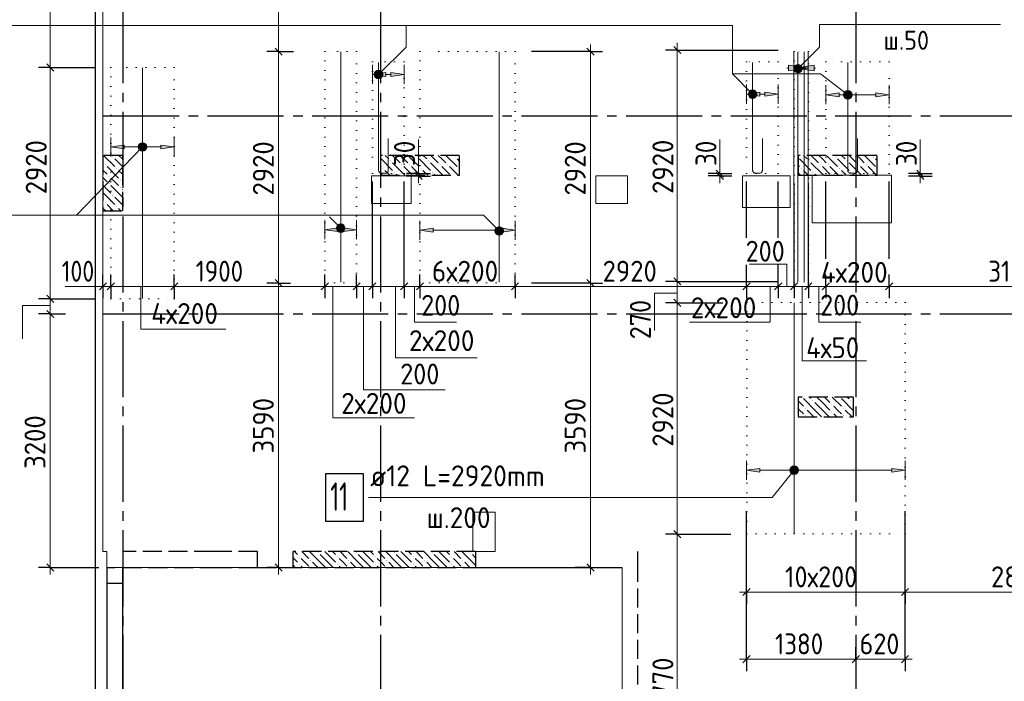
# Model space of a CAD drawing. Header units: millimetres. Extents: x 0 to 50400, y -244 to 35640.
# Tile 4 of 14: x 7965 to 20387, y 12226 to 20575. Entities that reach past the tile are written whole.
import ezdxf

# ---------------------------------------------------------------- set-up
doc = ezdxf.new("R2010")
doc.units = ezdxf.units.MM
for name, pattern in [('______2', [324, 240, -84]), ('______5', [1320, 960, -120, 120, -120]), ('______9', [120, 0, -120])]:
    doc.linetypes.add(name, pattern=pattern)
for name, color, linetype, lineweight in [('Standard', 7, 'Continuous', 25), ('ЖБ Перекрытие верхний уровень', 7, 'Continuous', 35), ('ЖБ Пилон', 7, 'Continuous', 35), ('ЖБ Стена верхний уровень', 7, 'Continuous', 35), ('Общий01', 7, 'Continuous', 13), ('Общий02', 7, 'Continuous', 18), ('Позиционная метка номер позиции', 7, 'Continuous', 13), ('Размерная линия_ общее', 7, 'Continuous', 13), ('Тени', 7, 'Continuous', 13)]:
    doc.layers.add(name, color=color, linetype=linetype, lineweight=lineweight)
doc.layers.add('Оси', color=7, linetype='______5', true_color=0x656565)
doc.styles.add('ISOCPEUR', font='txt')

msp = doc.modelspace()

# ---------------------------------------------------------------- hatches: boundary and pattern name
at = {"linetype": 'Continuous', "lineweight": 13, "transparency": 33554687}
for points in [[(12583, 19860), (12415, 19884), (12583, 19908)], [(17303, 19611), (17135, 19635), (17303, 19659)], [(18303, 19603), (18135, 19627), (18303, 19651)], [(9283, 18945), (9115, 18969), (9283, 18993)], [(11983, 17901), (11815, 17925), (11983, 17949)], [(13183, 17894), (13015, 17918), (13183, 17942)], [(17303, 14865), (17135, 14889), (17303, 14913)]]:
    msp.add_hatch(color=7, dxfattribs=at).paths.add_polyline_path(points, flags=16)
for points in [[(12647, 19860), (12815, 19884), (12647, 19908)], [(17367, 19611), (17535, 19635), (17367, 19659)], [(18767, 19603), (18935, 19627), (18767, 19651)], [(9747, 18945), (9915, 18969), (9747, 18993)], [(12047, 17901), (12215, 17925), (12047, 17949)], [(14047, 17894), (14215, 17918), (14047, 17942)], [(18967, 14865), (19135, 14889), (18967, 14913)]]:
    msp.add_hatch(color=7, dxfattribs=at).paths.add_polyline_path(points)
at = {"layer": 'ЖБ Пилон', "linetype": 'Continuous', "lineweight": -3, "transparency": 33554687}
for points in [[(9135, 18841), (9140, 18846), (9144, 18841), (9140, 18836)], [(12639, 18793), (12644, 18798), (12648, 18793), (12644, 18788)], [(12975, 18841), (12980, 18846), (12984, 18841), (12980, 18836)], [(13119, 18793), (13124, 18798), (13128, 18793), (13124, 18788)], [(13455, 18841), (13460, 18846), (13464, 18841), (13460, 18836)], [(17919, 18793), (17924, 18798), (17928, 18793), (17924, 18788)], [(18255, 18841), (18260, 18846), (18264, 18841), (18260, 18836)], [(18399, 18793), (18404, 18798), (18408, 18793), (18404, 18788)], [(18735, 18841), (18740, 18846), (18744, 18841), (18740, 18836)], [(9039, 18745), (9044, 18750), (9048, 18745), (9044, 18741)], [(9183, 18697), (9188, 18702), (9192, 18697), (9188, 18692)], [(12543, 18697), (12548, 18702), (12552, 18697), (12548, 18692)], [(12687, 18649), (12692, 18654), (12696, 18649), (12692, 18645)], [(12783, 18745), (12788, 18750), (12792, 18745), (12788, 18741)], [(12879, 18745), (12884, 18750), (12888, 18745), (12884, 18741)], [(13023, 18697), (13028, 18702), (13032, 18697), (13028, 18692)], [(13167, 18649), (13172, 18654), (13176, 18649), (13172, 18645)], [(13263, 18745), (13268, 18750), (13272, 18745), (13268, 18741)], [(13359, 18745), (13364, 18750), (13368, 18745), (13364, 18741)], [(13503, 18697), (13508, 18702), (13512, 18697), (13508, 18692)], [(17823, 18697), (17828, 18702), (17832, 18697), (17828, 18692)], [(17967, 18649), (17972, 18654), (17976, 18649), (17972, 18645)], [(18063, 18745), (18068, 18750), (18072, 18745), (18068, 18741)], [(18159, 18745), (18164, 18750), (18168, 18745), (18164, 18741)], [(18303, 18697), (18308, 18702), (18312, 18697), (18308, 18692)], [(18447, 18649), (18452, 18654), (18456, 18649), (18452, 18645)], [(18543, 18745), (18548, 18750), (18552, 18745), (18548, 18741)], [(18639, 18745), (18644, 18750), (18648, 18745), (18644, 18741)], [(18783, 18697), (18785, 18700), (18785, 18695)], [(9087, 18601), (9092, 18606), (9096, 18601), (9092, 18596)], [(9087, 18505), (9092, 18510), (9096, 18505), (9092, 18501)], [(9231, 18553), (9236, 18558), (9240, 18553), (9236, 18548)], [(9231, 18457), (9236, 18462), (9240, 18457), (9236, 18452)], [(9039, 18265), (9044, 18270), (9048, 18265), (9044, 18261)], [(9135, 18361), (9140, 18366), (9144, 18361), (9140, 18356)], [(9183, 18217), (9188, 18222), (9192, 18217), (9188, 18212)], [(17871, 15673), (17876, 15678), (17880, 15673), (17876, 15668)], [(17967, 15769), (17972, 15774), (17976, 15769), (17972, 15765)], [(18207, 15721), (18212, 15726), (18216, 15721), (18212, 15716)], [(18351, 15673), (18356, 15678), (18360, 15673), (18356, 15668)], [(18447, 15769), (18452, 15774), (18456, 15769), (18452, 15765)], [(17871, 15577), (17876, 15582), (17880, 15577), (17876, 15572)], [(18207, 15625), (18212, 15630), (18216, 15625), (18212, 15621)], [(18351, 15577), (18356, 15582), (18360, 15577), (18356, 15572)]]:
    msp.add_hatch(color=7, dxfattribs=at).paths.add_polyline_path(points, flags=16)
at = {"layer": 'ЖБ Стена верхний уровень', "linetype": 'Continuous', "lineweight": -3, "transparency": 33554687}
for points in [[(11487, 13801), (11492, 13806), (11496, 13801), (11492, 13796)], [(11727, 13849), (11732, 13854), (11736, 13849), (11732, 13845)], [(11967, 13801), (11972, 13806), (11976, 13801), (11972, 13796)], [(12207, 13849), (12212, 13854), (12216, 13849), (12212, 13845)], [(12447, 13801), (12452, 13806), (12456, 13801), (12452, 13796)], [(12687, 13849), (12692, 13854), (12696, 13849), (12692, 13845)], [(12927, 13801), (12932, 13806), (12936, 13801), (12932, 13796)], [(13167, 13849), (13172, 13854), (13176, 13849), (13172, 13845)], [(13407, 13801), (13412, 13806), (13416, 13801), (13412, 13796)], [(13647, 13849), (13652, 13854), (13656, 13849), (13652, 13845)], [(11487, 13705), (11492, 13710), (11496, 13705), (11492, 13700)], [(11631, 13753), (11636, 13758), (11640, 13753), (11636, 13748)], [(11967, 13705), (11972, 13710), (11976, 13705), (11972, 13700)], [(12111, 13753), (12116, 13758), (12120, 13753), (12116, 13748)], [(12447, 13705), (12452, 13710), (12456, 13705), (12452, 13700)], [(12591, 13753), (12596, 13758), (12600, 13753), (12596, 13748)], [(12927, 13705), (12932, 13710), (12936, 13705), (12932, 13700)], [(13071, 13753), (13076, 13758), (13080, 13753), (13076, 13748)], [(13407, 13705), (13412, 13710), (13416, 13705), (13412, 13700)], [(13551, 13753), (13556, 13758), (13560, 13753), (13556, 13748)]]:
    msp.add_hatch(color=7, dxfattribs=at).paths.add_polyline_path(points, flags=16)
at = {"layer": 'Общий02', "linetype": 'Continuous', "lineweight": 13, "transparency": 33554687}
msp.add_hatch(color=7, dxfattribs=at).paths.add_polyline_path([(17663, 19929), (17915, 19965), (17663, 20001)])
msp.add_hatch(color=7, dxfattribs=at).paths.add_polyline_path([(17987, 19929), (17735, 19965), (17987, 20001)], flags=16)
at = {"layer": 'Позиционная метка номер позиции', "linetype": 'Continuous', "lineweight": 13, "transparency": 33554687}
for points in [[(17747, 19996), (17837, 19944), (17771, 20009)], [(17771, 20009), (17837, 19944), (17837, 19971)], [(17771, 20009), (17837, 19971), (17799, 20009)], [(17799, 20009), (17837, 19971), (17823, 19996)], [(12440, 19897), (12530, 19845), (12454, 19921)], [(12440, 19869), (12506, 19831), (12440, 19897)], [(12440, 19897), (12506, 19831), (12530, 19845)], [(12454, 19921), (12544, 19869), (12478, 19935)], [(12454, 19921), (12530, 19845), (12544, 19869)], [(12478, 19935), (12544, 19869), (12544, 19897)], [(12478, 19935), (12544, 19897), (12506, 19935)], [(12506, 19935), (12544, 19897), (12530, 19921)], [(17733, 19971), (17823, 19919), (17747, 19996)], [(17733, 19944), (17799, 19905), (17733, 19971)], [(17733, 19971), (17799, 19905), (17823, 19919)], [(17771, 19905), (17733, 19944), (17747, 19919)], [(17733, 19944), (17771, 19905), (17799, 19905)], [(17747, 19996), (17823, 19919), (17837, 19944)], [(12478, 19831), (12440, 19869), (12454, 19845)], [(12440, 19869), (12478, 19831), (12506, 19831)], [(17174, 19597), (17226, 19687), (17160, 19621)], [(17160, 19621), (17226, 19687), (17198, 19687)], [(17160, 19621), (17198, 19687), (17160, 19649)], [(17160, 19649), (17198, 19687), (17174, 19673)], [(17174, 19597), (17250, 19673), (17226, 19687)], [(17198, 19583), (17250, 19673), (17174, 19597)], [(17198, 19583), (17264, 19649), (17250, 19673)], [(17226, 19583), (17264, 19649), (17198, 19583)], [(17226, 19583), (17264, 19621), (17264, 19649)], [(18362, 19606), (18392, 19677), (18359, 19634)], [(18359, 19634), (18392, 19677), (18369, 19660)], [(18379, 19584), (18419, 19680), (18362, 19606)], [(18362, 19606), (18419, 19680), (18392, 19677)], [(18379, 19584), (18445, 19670), (18419, 19680)], [(18405, 19574), (18445, 19670), (18379, 19584)], [(18405, 19574), (18462, 19648), (18445, 19670)], [(18433, 19577), (18462, 19648), (18405, 19574)], [(18433, 19577), (18465, 19620), (18462, 19648)], [(17264, 19621), (17226, 19583), (17250, 19597)], [(18465, 19620), (18433, 19577), (18455, 19594)], [(9567, 18956), (9500, 19020), (9476, 19006)], [(9567, 18983), (9528, 19021), (9500, 19020)], [(9567, 18983), (9500, 19020), (9567, 18956)], [(9528, 19021), (9567, 18983), (9553, 19007)], [(9554, 18931), (9476, 19006), (9463, 18982)], [(9554, 18931), (9463, 18982), (9530, 18917)], [(9530, 18917), (9463, 18982), (9463, 18954)], [(9530, 18917), (9463, 18954), (9502, 18917)], [(9502, 18917), (9463, 18954), (9478, 18930)], [(9567, 18956), (9476, 19006), (9554, 18931)], [(11977, 17907), (12029, 17997), (11963, 17932)], [(11963, 17932), (12029, 17997), (12001, 17997)], [(11963, 17932), (12001, 17997), (11963, 17959)], [(11963, 17959), (12001, 17997), (11977, 17983)], [(11977, 17907), (12053, 17983), (12029, 17997)], [(12001, 17893), (12053, 17983), (11977, 17907)], [(12001, 17893), (12067, 17959), (12053, 17983)], [(12029, 17893), (12067, 17959), (12001, 17893)], [(12029, 17893), (12067, 17932), (12067, 17959)], [(12067, 17932), (12029, 17893), (12053, 17907)], [(13977, 17871), (14029, 17961), (13963, 17895)], [(13963, 17895), (14029, 17961), (14001, 17961)], [(13963, 17895), (14001, 17961), (13963, 17923)], [(13963, 17923), (14001, 17961), (13977, 17947)], [(13977, 17871), (14053, 17947), (14029, 17961)], [(14001, 17857), (14053, 17947), (13977, 17871)], [(14001, 17857), (14067, 17923), (14053, 17947)], [(14029, 17857), (14067, 17923), (14001, 17857)], [(14029, 17857), (14067, 17895), (14067, 17923)], [(14067, 17895), (14029, 17857), (14053, 17871)], [(17777, 14856), (17693, 14923), (17682, 14897)], [(17788, 14881), (17716, 14940), (17693, 14923)], [(17788, 14881), (17693, 14923), (17777, 14856)], [(17785, 14909), (17743, 14942), (17716, 14940)], [(17785, 14909), (17716, 14940), (17788, 14881)], [(17743, 14942), (17785, 14909), (17769, 14931)], [(17777, 14856), (17682, 14897), (17754, 14839)], [(17754, 14839), (17682, 14897), (17685, 14870)], [(17754, 14839), (17685, 14870), (17727, 14836)], [(17727, 14836), (17685, 14870), (17701, 14847)]]:
    msp.add_hatch(color=7, dxfattribs=at).paths.add_polyline_path(points)

# ---------------------------------------------------------------- linework, layer by layer
at = {"color": 7, "linetype": 'Continuous', "lineweight": 18, "transparency": 33554687}
for p, q in [((12015, 20169), (12015, 17261)), ((14015, 20169), (14015, 17261)), ((17732, 20168), (17732, 17262)), ((17782, 20168), (17782, 17262)), ((17862, 20168), (17862, 17262)), ((17912, 20168), (17912, 17262)), ((9515, 19966), (9515, 17058)), ((17735, 17001), (17735, 14093))]:
    msp.add_line(p, q, dxfattribs=at)
at = {"color": 251, "linetype": 'Continuous', "lineweight": 13, "true_color": 0x494949, "transparency": 33554687}
for p, q in [((12415, 19884), (12415, 20004)), ((12815, 19884), (12815, 20004)), ((12415, 19884), (12583, 19908)), ((12583, 19860), (12415, 19884)), ((12415, 19884), (12415, 19764)), ((12415, 19884), (12415, 19884)), ((12583, 19908), (12583, 19860)), ((12583, 19884), (12647, 19884)), ((12815, 19884), (12647, 19908)), ((12647, 19908), (12647, 19860)), ((12647, 19860), (12815, 19884)), ((12815, 19884), (12815, 19764)), ((12815, 19884), (12815, 19884)), ((17135, 19635), (17135, 19755)), ((17535, 19635), (17535, 19755)), ((17135, 19635), (17303, 19659)), ((17303, 19611), (17135, 19635)), ((17135, 19635), (17135, 19515)), ((17135, 19635), (17135, 19635)), ((17303, 19659), (17303, 19611)), ((17303, 19635), (17367, 19635)), ((17535, 19635), (17367, 19659)), ((17367, 19659), (17367, 19611)), ((17367, 19611), (17535, 19635)), ((17535, 19635), (17535, 19515)), ((17535, 19635), (17535, 19635)), ((18135, 19627), (18135, 19747)), ((18135, 19627), (18303, 19651)), ((18303, 19651), (18303, 19603)), ((18935, 19627), (18767, 19651)), ((18767, 19651), (18767, 19603)), ((18935, 19627), (18935, 19747)), ((18303, 19603), (18135, 19627)), ((18135, 19627), (18135, 19507)), ((18135, 19627), (18135, 19627)), ((18303, 19627), (18767, 19627)), ((18767, 19603), (18935, 19627)), ((18935, 19627), (18935, 19507)), ((18935, 19627), (18935, 19627)), ((9115, 18969), (9115, 19089)), ((9915, 18969), (9915, 19089)), ((9115, 18969), (9283, 18993)), ((9283, 18945), (9115, 18969)), ((9115, 18969), (9115, 18849)), ((9115, 18969), (9115, 18969)), ((9283, 18993), (9283, 18945)), ((9283, 18969), (9747, 18969)), ((9915, 18969), (9747, 18993)), ((9747, 18993), (9747, 18945)), ((9747, 18945), (9915, 18969)), ((9915, 18969), (9915, 18849)), ((9915, 18969), (9915, 18969)), ((11815, 17925), (11815, 18045)), ((12215, 17925), (12215, 18045)), ((13015, 17918), (13015, 18038)), ((14215, 17918), (14215, 18038)), ((11815, 17925), (11983, 17949)), ((11983, 17901), (11815, 17925)), ((11815, 17925), (11815, 17805)), ((11815, 17925), (11815, 17925)), ((11983, 17949), (11983, 17901)), ((11983, 17925), (12047, 17925)), ((12215, 17925), (12047, 17949)), ((12047, 17949), (12047, 17901)), ((12047, 17901), (12215, 17925)), ((12215, 17925), (12215, 17805)), ((12215, 17925), (12215, 17925)), ((13015, 17918), (13183, 17942)), ((13183, 17894), (13015, 17918)), ((13015, 17918), (13015, 17798)), ((13015, 17918), (13015, 17918)), ((13183, 17942), (13183, 17894)), ((13183, 17918), (14047, 17918)), ((14215, 17918), (14047, 17942)), ((14047, 17942), (14047, 17894)), ((14047, 17894), (14215, 17918)), ((14215, 17918), (14215, 17798)), ((14215, 17918), (14215, 17918)), ((17135, 14889), (17135, 15009)), ((17135, 14889), (17303, 14913)), ((17303, 14913), (17303, 14865)), ((19135, 14889), (18967, 14913)), ((18967, 14913), (18967, 14865)), ((19135, 14889), (19135, 15009)), ((17303, 14865), (17135, 14889)), ((17135, 14889), (17135, 14769)), ((17135, 14889), (17135, 14889)), ((17303, 14889), (18967, 14889)), ((18967, 14865), (19135, 14889)), ((19135, 14889), (19135, 14769)), ((19135, 14889), (19135, 14889))]:
    msp.add_line(p, q, dxfattribs=at)
at = {"color": 7, "linetype": 'Continuous', "lineweight": 18, "transparency": 33554687}
for points in [[(12615, 19076), (12615, 18672), (12614, 18666), (12612, 18659), (12609, 18653), (12605, 18648), (12600, 18644), (12594, 18641), (12587, 18639), (12581, 18638), (12527, 18638), (12520, 18639), (12514, 18641), (12508, 18644), (12503, 18648), (12499, 18653), (12495, 18659), (12493, 18666), (12492, 18672), (12492, 20036)], [(17335, 19076), (17335, 18672), (17334, 18666), (17332, 18659), (17329, 18653), (17325, 18648), (17320, 18644), (17314, 18641), (17307, 18639), (17301, 18638), (17247, 18638), (17240, 18639), (17234, 18641), (17228, 18644), (17223, 18648), (17219, 18653), (17215, 18659), (17213, 18666), (17212, 18672), (17212, 20036)], [(18535, 19076), (18535, 18672), (18534, 18666), (18532, 18659), (18529, 18653), (18525, 18648), (18520, 18644), (18514, 18641), (18507, 18639), (18501, 18638), (18447, 18638), (18440, 18639), (18434, 18641), (18428, 18644), (18423, 18648), (18419, 18653), (18415, 18659), (18413, 18666), (18412, 18672), (18412, 20036)]]:
    msp.add_lwpolyline(points, dxfattribs=at)
at = {"color": 7, "linetype": 'Continuous', "lineweight": 25, "transparency": 33554687}
msp.add_lwpolyline([(11824, 14245), (12304, 14245), (12304, 14845), (11824, 14845), (11824, 14245)], dxfattribs=at)
at = {"layer": 'Standard', "color": 253, "linetype": 'Continuous', "lineweight": -3, "true_color": 0xa0a0a0, "transparency": 33554687}
for p, q in [((9065, 13662), (9065, 10362)), ((9265, 10562), (9265, 13662))]:
    msp.add_line(p, q, dxfattribs=at)
at = {"layer": 'Standard', "color": 254, "linetype": 'Continuous', "lineweight": -3, "true_color": 0xc4c4ff, "transparency": 33554687}
msp.add_lwpolyline([(8915, 10212), (33818, 10212), (33818, 32712), (8915, 32712), (8915, 10212)], dxfattribs=at)
at = {"layer": 'ЖБ Перекрытие верхний уровень', "color": 7, "linetype": 'Continuous', "lineweight": 18, "transparency": 33554687}
for p, q in [((9015, 32612), (9015, 13862)), ((12905, 18605), (12405, 18605)), ((12405, 18605), (12405, 18255)), ((12905, 18255), (12905, 18605)), ((15635, 18605), (15235, 18605)), ((15235, 18605), (15235, 18255)), ((15635, 18255), (15635, 18605)), ((17685, 18605), (17085, 18605)), ((17085, 18605), (17085, 18205)), ((17685, 18205), (17685, 18605)), ((18965, 18612), (17965, 18612)), ((17965, 18612), (17965, 18012)), ((18965, 18012), (18965, 18612)), ((12405, 18255), (12905, 18255)), ((15235, 18255), (15635, 18255)), ((17085, 18205), (17685, 18205)), ((17965, 18012), (18965, 18012)), ((13964, 14362), (13684, 14362)), ((13684, 14362), (13684, 13862)), ((13964, 13862), (13964, 14362)), ((9015, 13862), (9065, 13862)), ((9065, 13862), (9065, 13662)), ((13684, 13862), (13964, 13862)), ((9065, 13662), (15565, 13662)), ((15565, 13662), (15565, 10362))]:
    msp.add_line(p, q, dxfattribs=at)
at = {"layer": 'ЖБ Пилон', "color": 253, "linetype": '______2', "lineweight": -3, "true_color": 0xa0a0a0, "transparency": 33554687}
for p, q in [((9265, 18862), (9015, 18862)), ((9015, 18862), (9015, 18162)), ((9265, 18162), (9265, 18862)), ((13515, 18862), (12515, 18862)), ((12515, 18862), (12515, 18612)), ((13515, 18612), (13515, 18862)), ((18785, 18862), (17785, 18862)), ((17785, 18862), (17785, 18612)), ((18785, 18612), (18785, 18862)), ((12515, 18612), (13515, 18612)), ((17785, 18612), (18785, 18612)), ((9015, 18162), (9265, 18162)), ((18485, 15812), (17785, 15812)), ((17785, 15812), (17785, 15562)), ((18485, 15562), (18485, 15812)), ((17785, 15562), (18485, 15562))]:
    msp.add_line(p, q, dxfattribs=at)
at = {"layer": 'ЖБ Пилон', "color": 253, "linetype": 'Continuous', "lineweight": -3, "true_color": 0xa0a0a0, "transparency": 33554687}
for p, q in [((9020, 18769), (9015, 18774)), ((9022, 18862), (9164, 18721)), ((9164, 18817), (9265, 18716)), ((9214, 18862), (9260, 18817)), ((12524, 18817), (12668, 18673)), ((12574, 18862), (12620, 18817)), ((12812, 18625), (12668, 18769)), ((12670, 18862), (12764, 18769)), ((12812, 18817), (12766, 18862)), ((12860, 18769), (12812, 18817)), ((12862, 18862), (13004, 18721)), ((13004, 18817), (13148, 18673)), ((13054, 18862), (13100, 18817)), ((13292, 18625), (13148, 18769)), ((13150, 18862), (13244, 18769)), ((13292, 18817), (13246, 18862)), ((13340, 18769), (13292, 18817)), ((13342, 18862), (13484, 18721)), ((13484, 18817), (13515, 18786)), ((17804, 18817), (17948, 18673)), ((17854, 18862), (17900, 18817)), ((18092, 18625), (17948, 18769)), ((17950, 18862), (18044, 18769)), ((18092, 18817), (18046, 18862)), ((18140, 18769), (18092, 18817)), ((18142, 18862), (18284, 18721)), ((18284, 18817), (18428, 18673)), ((18334, 18862), (18380, 18817)), ((18572, 18625), (18428, 18769)), ((18430, 18862), (18524, 18769)), ((18572, 18817), (18526, 18862)), ((18620, 18769), (18572, 18817)), ((18622, 18862), (18764, 18721)), ((18764, 18817), (18785, 18796)), ((9015, 18678), (9068, 18625)), ((9068, 18721), (9212, 18577)), ((9265, 18620), (9212, 18673)), ((12515, 18730), (12524, 18721)), ((12633, 18612), (12572, 18673)), ((12812, 18721), (12908, 18625)), ((12908, 18721), (13017, 18612)), ((13113, 18612), (13052, 18673)), ((13292, 18721), (13388, 18625)), ((13388, 18721), (13497, 18612)), ((17785, 18740), (17804, 18721)), ((17785, 18644), (17817, 18612)), ((17913, 18612), (17852, 18673)), ((18092, 18721), (18188, 18625)), ((18188, 18721), (18297, 18612)), ((18393, 18612), (18332, 18673)), ((18572, 18721), (18668, 18625)), ((18668, 18721), (18777, 18612)), ((9015, 18582), (9068, 18529)), ((9164, 18529), (9116, 18577)), ((9212, 18481), (9164, 18529)), ((9260, 18529), (9265, 18524)), ((12515, 18634), (12537, 18612)), ((12716, 18625), (12728, 18612)), ((12812, 18625), (12824, 18612)), ((13196, 18625), (13208, 18612)), ((13292, 18625), (13304, 18612)), ((17996, 18625), (18008, 18612)), ((18092, 18625), (18104, 18612)), ((18476, 18625), (18488, 18612)), ((18572, 18625), (18584, 18612)), ((9015, 18486), (9116, 18385)), ((9116, 18481), (9260, 18337)), ((9260, 18433), (9265, 18428)), ((9020, 18289), (9015, 18294)), ((9020, 18385), (9164, 18241)), ((9164, 18337), (9265, 18236)), ((9015, 18198), (9050, 18162)), ((9068, 18241), (9146, 18162)), ((9242, 18162), (9212, 18193)), ((17996, 15649), (17852, 15793)), ((17929, 15812), (17948, 15793)), ((18092, 15745), (18024, 15812)), ((18120, 15812), (18188, 15745)), ((18216, 15812), (18332, 15697)), ((18476, 15649), (18332, 15793)), ((18409, 15812), (18428, 15793)), ((17785, 15764), (17852, 15697)), ((17804, 15649), (17785, 15668)), ((17996, 15745), (18092, 15649)), ((18092, 15745), (18188, 15649)), ((18284, 15649), (18236, 15697)), ((18476, 15745), (18485, 15736)), ((17785, 15572), (17794, 15562)), ((17852, 15601), (17804, 15649)), ((17900, 15649), (17986, 15562)), ((17996, 15649), (18082, 15562)), ((18092, 15649), (18178, 15562)), ((18236, 15601), (18274, 15562)), ((18332, 15601), (18284, 15649)), ((18380, 15649), (18466, 15562)), ((18476, 15649), (18485, 15640))]:
    msp.add_line(p, q, dxfattribs=at)
at = {"layer": 'ЖБ Стена верхний уровень', "color": 253, "linetype": '______2', "lineweight": -3, "true_color": 0xa0a0a0, "transparency": 33554687}
for p, q in [((10405, 13862), (9265, 13862)), ((9265, 13862), (9265, 13662)), ((10965, 13862), (10405, 13862)), ((10965, 13662), (10965, 13862)), ((11415, 13662), (11415, 13862)), ((13715, 13862), (11415, 13862)), ((13715, 13862), (13715, 13662)), ((15765, 13662), (15765, 13862)), ((15765, 11212), (15765, 13862)), ((9065, 13662), (9165, 13662)), ((9065, 13662), (9165, 13662)), ((9265, 13662), (10405, 13662)), ((9265, 13662), (10405, 13662)), ((10405, 13662), (10965, 13662)), ((10965, 13662), (11415, 13662)), ((10965, 13662), (15565, 13662)), ((13715, 13662), (15565, 13662)), ((15765, 11212), (15765, 13662)), ((9065, 13462), (9065, 12062)), ((9265, 13462), (9065, 13462))]:
    msp.add_line(p, q, dxfattribs=at)
at = {"layer": 'ЖБ Стена верхний уровень', "color": 253, "linetype": 'Continuous', "lineweight": -3, "true_color": 0xa0a0a0, "transparency": 33554687}
for p, q in [((11430, 13862), (11468, 13825)), ((11526, 13862), (11612, 13777)), ((11756, 13729), (11623, 13862)), ((11756, 13825), (11852, 13729)), ((11852, 13825), (11814, 13862)), ((11852, 13825), (11948, 13729)), ((11910, 13862), (11948, 13825)), ((12007, 13862), (12092, 13777)), ((12236, 13729), (12103, 13862)), ((12236, 13825), (12332, 13729)), ((12332, 13825), (12294, 13862)), ((12332, 13825), (12428, 13729)), ((12390, 13862), (12428, 13825)), ((12487, 13862), (12572, 13777)), ((12716, 13729), (12583, 13862)), ((12716, 13825), (12812, 13729)), ((12812, 13825), (12774, 13862)), ((12812, 13825), (12908, 13729)), ((12870, 13862), (12908, 13825)), ((12967, 13862), (13052, 13777)), ((13196, 13729), (13063, 13862)), ((13196, 13825), (13292, 13729)), ((13292, 13825), (13254, 13862)), ((13292, 13825), (13388, 13729)), ((13350, 13862), (13388, 13825)), ((13447, 13862), (13532, 13777)), ((13676, 13729), (13543, 13862)), ((13676, 13825), (13715, 13786)), ((11415, 13782), (11468, 13729)), ((11415, 13686), (11438, 13662)), ((11564, 13729), (11516, 13777)), ((11516, 13681), (11534, 13662)), ((11612, 13681), (11564, 13729)), ((11660, 13729), (11726, 13662)), ((11756, 13729), (11823, 13662)), ((11852, 13729), (11918, 13662)), ((12044, 13729), (11996, 13777)), ((11996, 13681), (12014, 13662)), ((12092, 13681), (12044, 13729)), ((12140, 13729), (12206, 13662)), ((12236, 13729), (12303, 13662)), ((12332, 13729), (12398, 13662)), ((12524, 13729), (12476, 13777)), ((12476, 13681), (12494, 13662)), ((12572, 13681), (12524, 13729)), ((12620, 13729), (12686, 13662)), ((12716, 13729), (12783, 13662)), ((12812, 13729), (12878, 13662)), ((13004, 13729), (12956, 13777)), ((12956, 13681), (12974, 13662)), ((13052, 13681), (13004, 13729)), ((13100, 13729), (13166, 13662)), ((13196, 13729), (13263, 13662)), ((13292, 13729), (13358, 13662)), ((13484, 13729), (13436, 13777)), ((13436, 13681), (13454, 13662)), ((13532, 13681), (13484, 13729)), ((13580, 13729), (13646, 13662)), ((13676, 13729), (13715, 13690))]:
    msp.add_line(p, q, dxfattribs=at)
at = {"layer": 'Общий01', "color": 7, "linetype": 'Continuous', "lineweight": 13, "transparency": 33554687}
for p, q in [((12996, 18632), (12996, 19062)), ((16799, 18632), (16799, 19062)), ((19327, 18632), (19327, 19062)), ((9015, 17209), (8540, 17209))]:
    msp.add_line(p, q, dxfattribs=at)
for points in [[(17642, 17209), (17642, 17489), (17172, 17489)], [(9495, 17209), (9495, 16669), (10565, 16669)], [(11917, 17209), (11917, 15549), (12948, 15549)], [(12304, 17209), (12304, 15906), (13334, 15906)], [(12707, 17209), (12707, 16309), (13737, 16309)], [(12946, 17209), (12946, 16759), (13476, 16759)], [(17432, 17209), (17432, 16759), (16414, 16759)], [(17837, 17209), (17837, 16269), (18647, 16269)], [(18048, 17209), (18048, 16759), (18578, 16759)], [(16262, 17122), (15972, 17122), (15972, 16652)], [(8350, 16967), (8000, 16967), (8000, 16547)]]:
    msp.add_lwpolyline(points, dxfattribs=at)
at = {"layer": 'Общий02', "color": 251, "linetype": 'Continuous', "lineweight": 13, "true_color": 0x494949, "transparency": 33554687}
for p, q in [((17915, 19965), (17663, 20001)), ((17663, 20001), (17663, 19929)), ((17735, 19965), (17987, 20001)), ((17987, 20001), (17987, 19929)), ((17663, 19965), (17645, 19965)), ((17663, 19929), (17915, 19965)), ((17735, 19965), (17915, 19965)), ((17735, 19965), (17735, 19965)), ((17735, 19965), (17735, 19965)), ((17735, 19965), (17735, 19965)), ((17987, 19929), (17735, 19965)), ((17915, 19965), (17915, 19965)), ((17915, 19965), (17915, 19965)), ((17915, 19965), (17915, 19965)), ((17987, 19965), (18005, 19965))]:
    msp.add_line(p, q, dxfattribs=at)
at = {"layer": 'Оси', "color": 8, "linetype": '______5', "lineweight": -3, "transparency": 33554687}
for p, q in [((9265, 32612), (9265, 8356)), ((12515, 32612), (12515, 8356)), ((18515, 32612), (18515, 8356)), ((9015, 19362), (36746, 19362)), ((9015, 16862), (36746, 16862))]:
    msp.add_line(p, q, dxfattribs=at)
at = {"layer": 'Позиционная метка номер позиции', "color": 7, "linetype": 'Continuous', "lineweight": 13, "transparency": 33554687}
for p, q in [((12454, 19921), (12454, 19921)), ((12530, 19921), (12530, 19921)), ((17747, 19996), (17747, 19996)), ((17747, 19919), (17747, 19919)), ((17823, 19996), (17823, 19996)), ((17823, 19919), (17823, 19919)), ((12454, 19845), (12454, 19845)), ((12530, 19845), (12530, 19845)), ((17174, 19673), (17174, 19673)), ((17250, 19673), (17250, 19673)), ((18369, 19660), (18369, 19660)), ((18445, 19670), (18445, 19670)), ((17174, 19597), (17174, 19597)), ((17250, 19597), (17250, 19597)), ((18379, 19584), (18379, 19584)), ((18455, 19594), (18455, 19594)), ((9553, 19007), (9553, 19007)), ((9515, 18969), (8682, 18107)), ((9476, 19006), (9476, 19006)), ((9478, 18930), (9478, 18930)), ((9554, 18931), (9554, 18931)), ((12015, 17945), (11874, 18087)), ((11977, 17983), (11977, 17983)), ((11977, 17907), (11977, 17907)), ((12053, 17983), (12053, 17983)), ((12053, 17907), (12053, 17907)), ((13977, 17947), (13977, 17947)), ((14053, 17947), (14053, 17947)), ((13977, 17871), (13977, 17871)), ((14053, 17871), (14053, 17871)), ((17693, 14923), (17693, 14923)), ((17769, 14931), (17769, 14931)), ((17701, 14847), (17701, 14847)), ((17777, 14856), (17777, 14856))]:
    msp.add_line(p, q, dxfattribs=at)
for points in [[(12492, 19883), (12839, 20230), (12839, 20502), (5279, 20502)], [(17212, 19635), (16958, 19890), (16958, 20502), (12730, 20502)], [(17785, 19957), (18054, 20226), (18054, 20516), (20339, 20516)], [(18412, 19627), (18068, 19890), (16958, 19890)], [(14015, 17909), (13817, 18107), (5266, 18107)], [(17735, 14889), (17459, 14547), (12367, 14547)]]:
    msp.add_lwpolyline(points, dxfattribs=at)
for centre in [(17785, 19957), (12492, 19883), (17212, 19635), (18412, 19627), (9515, 18969), (12015, 17945), (14015, 17909), (17735, 14889)]:
    msp.add_circle(centre, 54, dxfattribs=at)
at = {"layer": 'Размерная линия_ общее', "color": 7, "linetype": 'Continuous', "lineweight": 13, "transparency": 33554687}
for p, q in [((11231, 20172), (11231, 21872)), ((8350, 19972), (8350, 21642)), ((15166, 20172), (15166, 20262)), ((16262, 20192), (16262, 20282)), ((11231, 17252), (11231, 20172)), ((15166, 17252), (15166, 20172)), ((16262, 17272), (16262, 20192)), ((8350, 17052), (8350, 19972)), ((12996, 18632), (12996, 18722)), ((16799, 18632), (16799, 18722)), ((19327, 18632), (19327, 18722)), ((12996, 18602), (12996, 18512)), ((16799, 18603), (16799, 18513)), ((19327, 18602), (19327, 18512)), ((16262, 17002), (16262, 17272)), ((9015, 17209), (8925, 17209)), ((9015, 17209), (9115, 17209)), ((9915, 17209), (11815, 17209)), ((11815, 17209), (12215, 17209)), ((12215, 17209), (12415, 17209)), ((12415, 17209), (12815, 17209)), ((12815, 17209), (13015, 17209)), ((13015, 17209), (14215, 17209)), ((14215, 17209), (17135, 17209)), ((17135, 17209), (17535, 17209)), ((17535, 17209), (17735, 17209)), ((17735, 17209), (17915, 17209)), ((17915, 17209), (18135, 17209)), ((18135, 17209), (18935, 17209)), ((18935, 17209), (22095, 17209)), ((8350, 16862), (8350, 17052)), ((16262, 14082), (16262, 17002)), ((8350, 13662), (8350, 13572)), ((11231, 13662), (11231, 13572)), ((15166, 13662), (15166, 13572)), ((17135, 13352), (17045, 13352)), ((19135, 13352), (22015, 13352)), ((17135, 12506), (17045, 12506)), ((17135, 12506), (18515, 12506)), ((18515, 12506), (19135, 12506)), ((19135, 12506), (19225, 12506))]:
    msp.add_line(p, q, dxfattribs=at)
at = {"layer": 'Размерная линия_ общее', "color": 7, "linetype": 'Continuous', "lineweight": -3, "transparency": 33554687}
for p, q in [((11231, 20172), (11081, 20172)), ((11231, 20172), (11381, 20172)), ((11231, 20172), (11419, 20172)), ((15166, 20172), (14422, 20172)), ((15166, 20172), (15016, 20172)), ((15166, 20172), (15316, 20172)), ((16262, 20192), (16112, 20192)), ((16262, 20192), (16412, 20192)), ((16262, 20192), (17535, 20192)), ((8350, 19972), (8200, 19972)), ((8350, 19972), (8500, 19972)), ((8350, 19972), (8915, 19972)), ((12996, 18632), (12846, 18632)), ((12996, 18602), (12846, 18602)), ((12996, 18602), (12864, 18602)), ((12996, 18632), (13146, 18632)), ((12996, 18632), (12996, 18632)), ((12996, 18602), (13146, 18602)), ((16799, 18632), (16649, 18632)), ((16799, 18603), (16649, 18603)), ((16799, 18603), (16667, 18603)), ((16799, 18632), (16949, 18632)), ((16799, 18632), (16799, 18632)), ((16799, 18603), (16949, 18603)), ((17135, 17824), (17135, 18532)), ((17535, 17824), (17535, 18532)), ((18135, 17559), (18135, 18532)), ((18935, 17559), (18935, 18532)), ((19327, 18632), (19177, 18632)), ((19327, 18602), (19177, 18602)), ((19327, 18602), (19196, 18602)), ((19327, 18632), (19477, 18632)), ((19327, 18632), (19327, 18632)), ((19327, 18602), (19477, 18602)), ((9015, 17209), (9015, 17359)), ((9115, 17209), (9115, 17359)), ((9915, 17209), (9915, 17359)), ((11815, 17209), (11815, 17359)), ((12215, 17209), (12215, 17359)), ((12415, 17209), (12415, 17359)), ((12815, 17209), (12815, 17359)), ((13015, 17209), (13015, 17359)), ((14215, 17209), (14215, 17359)), ((16262, 17272), (16112, 17272)), ((16262, 17272), (16412, 17272)), ((16262, 17272), (17535, 17272)), ((17135, 17209), (17135, 17359)), ((17535, 17209), (17535, 17359)), ((17735, 17209), (17735, 17359)), ((17915, 17209), (17915, 17359)), ((18135, 17209), (18135, 17359)), ((18935, 17209), (18935, 17359)), ((9015, 17209), (9015, 17059)), ((9015, 17209), (9015, 17209)), ((9115, 17209), (9115, 17059)), ((9115, 17209), (9115, 17209)), ((9915, 17209), (9915, 17059)), ((9915, 17209), (9915, 17209)), ((11231, 17252), (11081, 17252)), ((11231, 17252), (11381, 17252)), ((11231, 17252), (11231, 17252)), ((11815, 17209), (11815, 17059)), ((11815, 17209), (11815, 17209)), ((12215, 17209), (12215, 17059)), ((12215, 17209), (12215, 17209)), ((12415, 17209), (12415, 17059)), ((12815, 17209), (12815, 17059)), ((13015, 17209), (13015, 17059)), ((13015, 17209), (13015, 17209)), ((14215, 17209), (14215, 17059)), ((14215, 17209), (14215, 17209)), ((15166, 17252), (15016, 17252)), ((15166, 17252), (15316, 17252)), ((17135, 17209), (17135, 17059)), ((17535, 17209), (17535, 17059)), ((17735, 17209), (17735, 17059)), ((17915, 17209), (17915, 17059)), ((18135, 17209), (18135, 17216)), ((18135, 17209), (18135, 17059)), ((18935, 17209), (18935, 17216)), ((18935, 17209), (18935, 17059)), ((8350, 17052), (8200, 17052)), ((8350, 17052), (8500, 17052)), ((8350, 17052), (8915, 17052)), ((16262, 17002), (16112, 17002)), ((16262, 17002), (16412, 17002)), ((16262, 17002), (16835, 17002)), ((8350, 16862), (8200, 16862)), ((8350, 16862), (8500, 16862)), ((8350, 16862), (8541, 16862)), ((17135, 13352), (17135, 14373)), ((16262, 14082), (16112, 14082)), ((16262, 14082), (16412, 14082)), ((16262, 14082), (16935, 14082)), ((17135, 12506), (17135, 13684)), ((19135, 12506), (19135, 13684)), ((8350, 13662), (8200, 13662)), ((8350, 13662), (8500, 13662)), ((8350, 13662), (8965, 13662)), ((11231, 13662), (11081, 13662)), ((11231, 13662), (11381, 13662)), ((11231, 13662), (11231, 13662)), ((15166, 13662), (14972, 13662)), ((15166, 13662), (15016, 13662)), ((15166, 13662), (15316, 13662)), ((17135, 13352), (17135, 13502)), ((19135, 13352), (19135, 13502)), ((17135, 13352), (17135, 13202)), ((19135, 13352), (19135, 13202)), ((17135, 12506), (17135, 12656)), ((18515, 12506), (18515, 12656)), ((19135, 12506), (19135, 12656)), ((17135, 12506), (17135, 12356)), ((18515, 12506), (18515, 12356)), ((18515, 12506), (18515, 12506)), ((19135, 12506), (19135, 12356))]:
    msp.add_line(p, q, dxfattribs=at)
at = {"layer": 'Размерная линия_ общее', "color": 7, "linetype": 'Continuous', "lineweight": 25, "transparency": 33554687}
for p, q in [((11276, 20127), (11186, 20217)), ((15211, 20127), (15121, 20217)), ((16307, 20147), (16217, 20237)), ((8395, 19927), (8305, 20017)), ((13041, 18587), (12951, 18677)), ((13041, 18557), (12951, 18647)), ((16844, 18587), (16754, 18677)), ((16844, 18558), (16754, 18648)), ((19372, 18587), (19282, 18677)), ((19372, 18557), (19282, 18647)), ((11276, 17207), (11186, 17297)), ((15211, 17207), (15121, 17297)), ((16307, 17227), (16217, 17317)), ((8970, 17164), (9060, 17254)), ((9070, 17164), (9160, 17254)), ((9870, 17164), (9960, 17254)), ((11770, 17164), (11860, 17254)), ((12170, 17164), (12260, 17254)), ((12370, 17164), (12460, 17254)), ((12770, 17164), (12860, 17254)), ((12970, 17164), (13060, 17254)), ((14170, 17164), (14260, 17254)), ((17090, 17164), (17180, 17254)), ((17490, 17164), (17580, 17254)), ((17690, 17164), (17780, 17254)), ((17870, 17164), (17960, 17254)), ((18090, 17164), (18180, 17254)), ((18890, 17164), (18980, 17254)), ((8395, 17007), (8305, 17097)), ((16307, 16957), (16217, 17047)), ((8395, 16817), (8305, 16907)), ((16307, 14037), (16217, 14127)), ((8395, 13617), (8305, 13707)), ((11276, 13617), (11186, 13707)), ((15211, 13617), (15121, 13707)), ((17090, 13307), (17180, 13397)), ((19090, 13307), (19180, 13397)), ((17090, 12461), (17180, 12551)), ((18470, 12461), (18560, 12551)), ((19090, 12461), (19180, 12551))]:
    msp.add_line(p, q, dxfattribs=at)
at = {"layer": 'Размерная линия_ общее', "color": 7, "linetype": 'Continuous', "lineweight": -3, "transparency": 33554687}
for points in [[(12415, 17209), (12415, 17224), (12415, 17224), (12415, 17229), (12415, 17229), (12415, 17229), (12415, 17229), (12415, 17229), (12415, 17229), (12415, 17229), (12415, 17229), (12415, 17229), (12415, 17229), (12415, 17229), (12415, 17229), (12415, 17345), (12415, 17345), (12415, 18532)], [(12815, 17209), (12815, 17223), (12815, 17223), (12815, 17229), (12815, 17229), (12815, 17229), (12815, 17229), (12815, 17229), (12815, 17229), (12815, 17229), (12815, 17229), (12815, 17229), (12815, 17229), (12815, 17229), (12815, 17229), (12815, 17357), (12815, 17357), (12815, 18532)], [(17735, 17209), (17735, 17216), (17735, 17216), (17735, 17229), (17735, 17229), (17735, 17229), (17735, 17229), (17735, 17229), (17735, 17229), (17735, 17229), (17735, 17229), (17735, 18515)], [(17915, 17209), (17915, 17216), (17915, 17216), (17915, 17229), (17915, 17229), (17915, 17229), (17915, 17229), (17915, 17229), (17915, 17229), (17915, 17229), (17915, 17229), (17915, 18512)], [(17135, 17209), (17135, 17217), (17135, 17217), (17135, 17229), (17135, 17229), (17135, 17229), (17135, 17229), (17135, 17229), (17135, 17229), (17135, 17229), (17135, 17229), (17135, 17481)], [(17535, 17209), (17535, 17216), (17535, 17216), (17535, 17229), (17535, 17229), (17535, 17229), (17535, 17229), (17535, 17229), (17535, 17229), (17535, 17229), (17535, 17229), (17535, 17481)], [(15166, 17252), (15145, 17252), (15145, 17252), (14422, 17252)], [(19135, 13352), (19135, 13372), (19135, 13372), (19135, 13372), (19135, 13372), (19135, 13372), (19135, 13372), (19135, 13372), (19135, 13372), (19135, 13372), (19135, 13372), (19135, 13372), (19135, 13372), (19135, 14373)]]:
    msp.add_lwpolyline(points, dxfattribs=at)
at = {"layer": 'Размерная линия_ общее', "color": 7, "linetype": 'Continuous', "lineweight": 13, "transparency": 33554687}
for points in [[(12996, 18602), (12996, 18610), (12996, 18610), (12996, 18632)], [(16799, 18603), (16799, 18612), (16799, 18612), (16799, 18632)], [(19327, 18602), (19327, 18613), (19327, 18613), (19327, 18632)], [(9115, 17209), (9169, 17209), (9169, 17209), (9408, 17209), (9408, 17209), (9915, 17209)], [(11231, 13662), (11231, 14993), (11231, 14993), (11231, 17252)], [(15166, 13662), (15166, 14996), (15166, 14996), (15166, 17252)], [(8350, 13662), (8350, 14797), (8350, 14797), (8350, 16862)], [(16262, 10312), (16262, 11735), (16262, 11735), (16262, 14082)], [(17135, 13352), (18611, 13352), (18611, 13352), (19135, 13352)]]:
    msp.add_lwpolyline(points, dxfattribs=at)
at = {"layer": 'Тени', "color": 7, "linetype": '______9', "lineweight": 13, "transparency": 33554687}
for p, q in [((12215, 20175), (11815, 20175)), ((11815, 20175), (11815, 17255)), ((12215, 17255), (12215, 20175)), ((14215, 20175), (13015, 20175)), ((13015, 20175), (13015, 17255)), ((14215, 17255), (14215, 20175)), ((17915, 20175), (17735, 20175)), ((17735, 20175), (17735, 17255)), ((17915, 17255), (17915, 20175)), ((12815, 20042), (12415, 20042)), ((12415, 20042), (12415, 18632)), ((12815, 18632), (12815, 20042)), ((17535, 20042), (17135, 20042)), ((17135, 20042), (17135, 18632)), ((17535, 18632), (17535, 20042)), ((18935, 20042), (18135, 20042)), ((18135, 20042), (18135, 18632)), ((18935, 18632), (18935, 20042)), ((9915, 19972), (9115, 19972)), ((9115, 19972), (9115, 17052)), ((9915, 17052), (9915, 19972)), ((12415, 18632), (12815, 18632)), ((17135, 18632), (17535, 18632)), ((18135, 18632), (18935, 18632)), ((11815, 17255), (12215, 17255)), ((13015, 17255), (14215, 17255)), ((17735, 17255), (17915, 17255)), ((9115, 17052), (9915, 17052)), ((19137, 17007), (17137, 17007)), ((17137, 17007), (17137, 14087)), ((19137, 14087), (19137, 17007)), ((17137, 14087), (19137, 14087))]:
    msp.add_line(p, q, dxfattribs=at)

# ---------------------------------------------------------------- texts
at = {"color": 7, "linetype": 'Continuous', "lineweight": 13, "transparency": 33554687, "attachment_point": 7, "style": 'ISOCPEUR'}
for s, insert, char_height, width in [('\\W0.96;ø12 L=2920mm ', (12387, 14687), 264, 2580.62), ('\\W0.62;11', (11884, 14377), 360, 472.5), ('\\W0.95;ш.200 ', (13099, 14159), 264, 1154.56)]:
    msp.add_mtext(s, dxfattribs=dict(at, insert=insert, char_height=char_height, width=width))
at = {"layer": 'Общий01', "color": 7, "linetype": 'Continuous', "lineweight": 18, "transparency": 33554687, "insert": (18864, 20195), "char_height": 240, "width": 734.96, "attachment_point": 7, "style": 'ISOCPEUR'}
msp.add_mtext('\\W0.93;ш.50', dxfattribs=at)
at = {"layer": 'Размерная линия_ общее', "color": 7, "linetype": 'Continuous', "lineweight": 25, "transparency": 33554687, "char_height": 264, "attachment_point": 7, "rotation": 90, "style": 'ISOCPEUR'}
for s, insert, width in [('\\W0.93;2920', (8305, 18371), 861.71), ('\\W0.93;2920', (11171, 18356), 861.7), ('\\W0.87;30', (12952, 18728), 484.71), ('\\W0.93;2920', (15106, 18356), 861.72), ('\\W0.93;2920', (16212, 18376), 861.71), ('\\W0.87;30', (16756, 18729), 484.72), ('\\W0.87;30', (19284, 18728), 484.71), ('\\W0.91;270', (15928, 16542), 674.38), ('\\W0.93;2920', (16212, 15186), 861.72), ('\\W0.93;3590', (11171, 15101), 861.71), ('\\W0.93;3590', (15106, 15101), 861.71), ('\\W0.93;3200', (8290, 14906), 861.72), ('\\W0.93;3770', (16212, 11841), 861.71)]:
    msp.add_mtext(s, dxfattribs=dict(at, insert=insert, width=width))
at = {"layer": 'Размерная линия_ общее', "color": 7, "linetype": 'Continuous', "lineweight": 25, "transparency": 33554687, "char_height": 264, "attachment_point": 7, "style": 'ISOCPEUR'}
for s, insert, width in [('\\W0.91;200', (17124, 17521), 674.39), ('\\W0.83;100', (8495, 17269), 610.29), ('\\W0.87;1900', (10185, 17269), 800.29), ('\\W0.95;6х200', (13166, 17269), 1048.03), ('\\W0.93;2920', (15319, 17269), 861.73), ('\\W0.95;4х200', (18073, 17255), 1074.68), ('\\W0.87;3160', (20185, 17269), 800.3), ('\\W0.91;200', (13030, 16838), 674.39), ('\\W0.95;2х200', (16433, 16808), 1048.03), ('\\W0.91;200', (18064, 16841), 674.38), ('\\W0.95;4х200', (9623, 16735), 1074.68), ('\\W0.95;2х200', (12876, 16393), 1048.03), ('\\W0.93;4х50', (17887, 16304), 888.46), ('\\W0.91;200', (12766, 15972), 674.38), ('\\W0.95;2х200', (12020, 15601), 1048.03), ('\\W0.91;10х200', (17620, 13412), 1175.18), ('\\W0.93;2880', (20219, 13412), 861.71), ('\\W0.87;1380', (17495, 12566), 800.28), ('\\W0.91;620', (18561, 12566), 674.39)]:
    msp.add_mtext(s, dxfattribs=dict(at, insert=insert, width=width))

doc.saveas('drawing.dxf')
